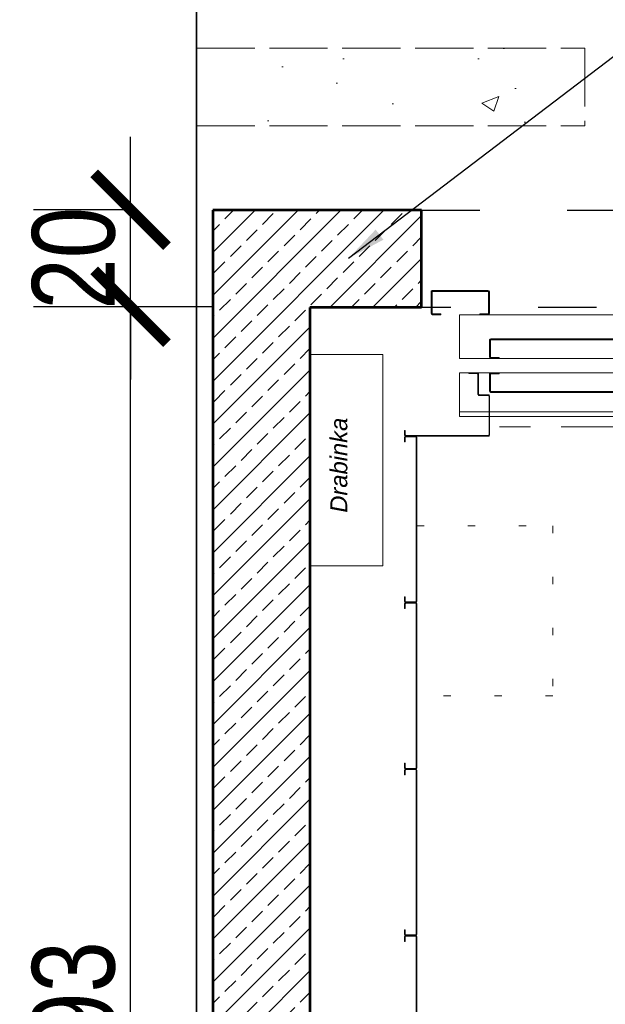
# Model space of a CAD drawing. Header units: inches. Extents: x 201967 to 338763, y -32705 to 30884.
# Tile 63 of 236: x 319687 to 319808, y -5953 to -5751. Entities that reach past the tile are written whole.
import ezdxf

# ---------------------------------------------------------------- set-up
doc = ezdxf.new("R2010")
doc.units = ezdxf.units.IN
doc.header["$MEASUREMENT"] = 0
for name, pattern in [('ACAD_ISO02W100', [15, 12, -3]), ('ACAD_ISO03W100', [30, 12, -18]), ('ACAD_ISO07W100', [3.5, 0.5, -3]), ('PHANTOM', [63.5, 31.75, -6.35, 6.35, -6.35, 6.35, -6.35])]:
    doc.linetypes.add(name, pattern=pattern)
for name, color, linetype, lineweight in [('01 a1 KONSTRUKCJA żelebet', 200, 'Continuous', 53), ('01 b KONSTRUKCJA belki', 92, 'ACAD_ISO03W100', 30), ('01h3 KONSTRUKCJA pozycje słupy', 252, 'Continuous', 13), ('20 KRESKOWANIE ścian', 63, 'Continuous', 5), ('90 WYMIAR', 155, 'Continuous', 9), ('_proj_MURY konstr', 1, 'Continuous', 20), ('GABARYT05', 7, 'Continuous', 40), ('K_kreskowanie', 251, 'Continuous', 0), ('KRESKOWANIE-URWANIE', 3, 'Continuous', 13), ('Kropkowa', 3, 'ACAD_ISO07W100', 13), ('ROZRYSOWANIE', 2, 'PHANTOM', 13), ('TEXT', 4, 'Continuous', 30), ('wymiar', 1, 'Continuous', 15)]:
    doc.layers.add(name, color=color, linetype=linetype, lineweight=lineweight)
doc.styles.add('100 arial', font='arial.ttf', dxfattribs={"width": 0.8, "height": 17})
doc.styles.add('RomanS', font='romans.shx')
doc.styles.get("Standard").update_dxf_attribs({"font": 'arial.ttf'})
doc.dimstyles.new('100', dxfattribs={"dimscale": 10, "dimtxt": 17, "dimasz": 1.5, "dimexe": 2, "dimexo": 2, "dimgap": 0.3, "dimtad": 1, "dimdec": 1, "dimrnd": 0.5, "dimdsep": 46, "dimtxsty": '100 arial', "dimblk": 'ARCHTICK', "dimcen": 10, "dimclrd": 256, "dimclre": 256, "dimclrt": 256, "dimadec": 0, "dimazin": 0, "dimtfac": 1, "dimtdec": 1, "dimtix": 1, "dimtmove": 1, "dimatfit": 3, "dimfxl": 2, "dimfxlon": 1, "dimtolj": 1, "dimarcsym": 0})
doc.dimstyles.new('DIM100txt12', dxfattribs={"dimtxt": 12, "dimasz": 1.05, "dimexe": 0, "dimexo": 8, "dimgap": 4, "dimtad": 1, "dimdec": 7, "dimrnd": 0.5, "dimdsep": 46, "dimtxsty": 'RomanS', "dimblk1": 'DIM', "dimblk2": 'DIM', "dimsah": 1, "dimcen": 0.09, "dimse1": 1, "dimse2": 1, "dimclrt": 256, "dimadec": 1, "dimazin": 0, "dimtfac": 1, "dimtdec": 7, "dimtix": 1, "dimtofl": 0, "dimtmove": 2, "dimatfit": 3, "dimfxl": 1, "dimtolj": 1, "dimtzin": 0, "dimarcsym": 0})

# ---------------------------------------------------------------- blocks, each defined once
blk = doc.blocks.new('Panel')
at = {"layer": 'KRESKOWANIE-URWANIE', "ltscale": 4}
for p, q in [((-280, 10.1), (-280, -10.1)), ((-278.8, 10.1), (-278.8, -10.1)), ((-268, 12.5), (-277.6, 12.5)), ((-268, 11.3), (-277.6, 11.3)), ((-268, 12.5), (-268, 11.3)), ((60.46, 12.5), (50.86, 12.5)), ((50.86, 11.3), (50.86, 12.5)), ((60.46, 11.3), (50.86, 11.3)), ((61.66, -10.1), (61.66, 10.1)), ((62.86, -10.1), (62.86, 10.1)), ((-277.6, -11.3), (60.46, -11.3)), ((-277.6, -12.5), (60.46, -12.5))]:
    blk.add_line(p, q, dxfattribs=at)
for centre, radius, start, end in [((-277.6, 10.1), 2.4, 90, 180), ((-277.6, 10.1), 1.2, 90, 180), ((60.46, 10.1), 2.4, 0, 90), ((60.46, 10.1), 1.2, 0, 90), ((-277.6, -10.1), 2.4, 180, 270), ((-277.6, -10.1), 1.2, 180, 270), ((60.46, -10.1), 2.4, 270, 0), ((60.46, -10.1), 1.2, 270, 0)]:
    blk.add_arc(centre, radius, start, end, dxfattribs=at)
blk = doc.blocks.new('2 ATDo 1100 i')
at = {"layer": 'KRESKOWANIE-URWANIE'}
for p, q in [((-1731.5, 210), (0, 210)), ((-1731.5, 120), (-1731.5, 210)), ((-1159.5, 203), (-613.5, 203)), ((-1159.5, 167), (-1159.5, 203)), ((-1158.5, 205), (-614.5, 205)), ((-613.5, 167), (-613.5, 203)), ((0, 120), (0, 210)), ((-1731.5, 200), (0, 200)), ((-1161.5, 168), (-1161.5, 202)), ((-611.5, 168), (-611.5, 202)), ((-1159.5, 167), (-1141.5, 167)), ((-1158.5, 165), (-1141.5, 165)), ((-1141.5, 165), (-1141.5, 167)), ((-631.5, 165), (-631.5, 167)), ((-631.5, 167), (-613.5, 167)), ((-631.5, 165), (-614.5, 165)), ((-611.5, 123), (-611.5, 157)), ((-609.5, 158), (-63.5, 158)), ((-609.5, 122), (-609.5, 158)), ((-608.5, 160), (-64.5, 160)), ((-63.5, 122), (-63.5, 158)), ((-61.5, 123), (-61.5, 157)), ((-609.5, 122), (-591.5, 122)), ((-591.5, 120), (-591.5, 122)), ((-81.5, 120), (-81.5, 122)), ((-81.5, 122), (-63.5, 122)), ((-1731.5, 120), (0, 120)), ((-608.5, 120), (-591.5, 120)), ((-81.5, 120), (-64.5, 120)), ((-1731.5, 90), (0, 90)), ((-1731.5, 0), (-1731.5, 90)), ((-611.5, 53), (-611.5, 87)), ((-609.5, 88), (-591.5, 88)), ((-609.5, 52), (-609.5, 88)), ((-608.5, 90), (-591.5, 90)), ((-591.5, 88), (-591.5, 90)), ((-81.5, 88), (-81.5, 90)), ((-81.5, 90), (-64.5, 90)), ((-81.5, 88), (-63.5, 88)), ((-63.5, 52), (-63.5, 88)), ((-61.5, 53), (-61.5, 87)), ((0, 0), (0, 90)), ((-1161.5, 8), (-1161.5, 42)), ((-1159.5, 43), (-1141.5, 43)), ((-1159.5, 7), (-1159.5, 43)), ((-1158.5, 45), (-1141.5, 45)), ((-1141.5, 43), (-1141.5, 45)), ((-631.5, 43), (-631.5, 45)), ((-631.5, 45), (-614.5, 45)), ((-631.5, 43), (-613.5, 43)), ((-613.5, 7), (-613.5, 43)), ((-611.5, 8), (-611.5, 42)), ((-609.5, 52), (-63.5, 52)), ((-608.5, 50), (-64.5, 50)), ((-1731.5, 0), (0, 0)), ((-1278.5, 0), (-1261.5, 0)), ((-1261.5, -2), (-1261.5, 0)), ((-1181.5, -2), (-1181.5, 0)), ((-1181.5, 0), (-1164.5, 0)), ((-1159.5, 7), (-613.5, 7)), ((-1158.5, 5), (-614.5, 5)), ((-58.5, 0), (-41.5, 0)), ((-41.5, -2), (-41.5, 0)), ((38.5, -2), (38.5, 0)), ((38.5, 0), (55.5, 0)), ((-1281.5, -47), (-1281.5, -3)), ((-1279.5, -2), (-1261.5, -2)), ((-1279.5, -48), (-1279.5, -2)), ((-1181.5, -2), (-1163.5, -2)), ((-1163.5, -48), (-1163.5, -2)), ((-1161.5, -47), (-1161.5, -3)), ((-61.5, -47), (-61.5, -3)), ((-59.5, -2), (-41.5, -2)), ((-59.5, -48), (-59.5, -2)), ((38.5, -2), (56.5, -2)), ((56.5, -48), (56.5, -2)), ((58.5, -47), (58.5, -3)), ((-1279.5, -48), (-1163.5, -48)), ((-1278.5, -50), (-1164.5, -50)), ((-59.5, -48), (56.5, -48)), ((-58.5, -50), (55.5, -50))]:
    blk.add_line(p, q, dxfattribs=at)
for centre, start, end in [((-1158.5, 202), 90, 180), ((-614.5, 202), 0, 90), ((-1158.5, 168), 180, 270), ((-614.5, 168), 270, 0), ((-608.5, 157), 90, 180), ((-64.5, 157), 0, 90), ((-608.5, 123), 180, 270), ((-64.5, 123), 270, 0), ((-608.5, 87), 90, 180), ((-64.5, 87), 0, 90), ((-1158.5, 42), 90, 180), ((-614.5, 42), 0, 90), ((-608.5, 53), 180, 270), ((-64.5, 53), 270, 0), ((-1278.5, -3), 90, 180), ((-1164.5, -3), 0, 90), ((-1158.5, 8), 180, 270), ((-614.5, 8), 270, 0), ((-58.5, -3), 90, 180), ((55.5, -3), 0, 90), ((-1278.5, -47), 180, 270), ((-1164.5, -47), 270, 0), ((-58.5, -47), 180, 270), ((55.5, -47), 270, 0)]:
    blk.add_arc(centre, 3, start, end, dxfattribs=at)
at = {"layer": 'Kropkowa', "ltscale": 2}
blk.add_lwpolyline([(-954, 210), (-789, 210), (-789, 445), (-954, 445)], close=True, dxfattribs=at)
blk = doc.blocks.new('1 szyb FIFT B160AF')
at = {"layer": '20 KRESKOWANIE ścian'}
h = blk.add_hatch(dxfattribs=at)
h.set_pattern_fill('ANSI33', color=256, scale=25)
h.set_pattern_definition([(45, (-289146.748, -8310.6384), (-4.41941738, 4.41941738), []), (45, (-289142.3287, -8310.6384), (-4.41941738, 4.41941738), [3.125, -1.5625])])
h.paths.add_polyline_path([(0, 0), (23, 0), (23, -20), (-20, -20), (-20, 313), (23, 313), (23, 293), (0, 293)])
at = {"layer": '01 a1 KONSTRUKCJA żelebet', "ltscale": 7}
for p, q in [((-20, 313), (-20, -20)), ((23, 313), (-20, 313)), ((23, 293), (23, 313)), ((0, 293), (0, 0)), ((23, 293), (0, 293))]:
    blk.add_line(p, q, dxfattribs=at)
at = {"layer": '01 b KONSTRUKCJA belki'}
blk.add_lwpolyline([(209, 293), (23, 293), (23, 313), (209, 313)], close=True, dxfattribs=at)
at = {"layer": 'KRESKOWANIE-URWANIE', "ltscale": 0.5}
for p, q in [((34.43, 279.5), (32.73, 279.5)), ((34.43, 279.5), (32.73, 279.5)), ((34.43, 279.5), (32.73, 279.5)), ((34.43, 279.5), (32.73, 279.5)), ((34.43, 279.38), (32.73, 279.38)), ((34.43, 279.38), (32.73, 279.38)), ((34.58, 275.15), (34.58, 279.2)), ((34.58, 275.15), (34.58, 279.2)), ((34.7, 279.2), (34.7, 275.15)), ((34.7, 279.2), (34.7, 275.15)), ((36.73, 275), (34.85, 275)), ((36.73, 275), (34.85, 275)), ((36.73, 274.88), (34.88, 274.88)), ((36.88, 266.77), (36.88, 274.7)), ((37, 266.77), (37, 274.7)), ((36.73, 266.62), (19.77, 266.62))]:
    blk.add_line(p, q, dxfattribs=at)
at = {"layer": 'KRESKOWANIE-URWANIE', "ltscale": 0.3}
for p, q in [((32.73, 279.5), (32.73, 279.38)), ((32.73, 279.5), (32.73, 279.38)), ((19.5, 266.77), (19.5, 267.67)), ((19.62, 267.67), (19.5, 267.67)), ((19.5, 266.77), (19.5, 267.67)), ((19.5, 266.77), (19.5, 267.67)), ((19.62, 267.67), (19.5, 267.67)), ((19.62, 267.67), (19.5, 267.67)), ((19.62, 266.77), (19.62, 267.67)), ((19.62, 266.77), (19.62, 267.67))]:
    blk.add_line(p, q, dxfattribs=at)
at = {"layer": 'KRESKOWANIE-URWANIE'}
blk.add_line((19.77, 266.5), (36.73, 266.5), dxfattribs=at)
blk.add_lwpolyline([(0, 283.3), (15, 283.3), (15, 239.8), (0, 239.8)], close=True, dxfattribs=at)
at = {"layer": 'KRESKOWANIE-URWANIE', "ltscale": 0.5}
for centre, radius, start, end in [((34.43, 279.22), 0.276, 354.9295, 89.045), ((34.43, 279.22), 0.276, 354.9295, 89.045), ((34.4, 279.2), 0.178, 358.6923, 80.9188), ((34.4, 279.2), 0.178, 358.6923, 80.9188), ((34.86, 275.15), 0.276, 180.955, 275.0705), ((34.85, 275.15), 0.15, 180, 270), ((36.73, 274.72), 0.276, 354.9295, 89.045), ((36.73, 274.72), 0.276, 354.9295, 89.045), ((36.7, 274.7), 0.178, 358.6923, 80.9188), ((36.7, 274.7), 0.178, 358.6923, 80.9188), ((19.75, 266.75), 0.251, 175.5727, 274.4273), ((36.73, 266.77), 0.15, 270, 0), ((36.75, 266.75), 0.251, 265.5727, 4.4273)]:
    blk.add_arc(centre, radius, start, end, dxfattribs=at)
at = {"layer": 'KRESKOWANIE-URWANIE', "ltscale": 0.3}
blk.add_arc((19.77, 266.77), 0.15, 180, 270, dxfattribs=at)
at = {"layer": 'Kropkowa', "ltscale": 3}
blk.add_lwpolyline([(50, 248), (50, 213), (22, 213), (22, 248)], close=True, dxfattribs=at)
at = {"layer": 'ROZRYSOWANIE'}
blk.add_line((147, 268.4), (37, 268.4), dxfattribs=at)
at = {"layer": 'GABARYT05', "xscale": 0.1, "yscale": 0.1, "zscale": 0.1, "rotation": 180}
blk.add_blockref('2 ATDo 1100 i', (30.81, 291.5), dxfattribs=at)
at = {"layer": 'wymiar', "xscale": -0.1, "yscale": 0.1, "zscale": 0.1, "rotation": 90}
for p in [(20.75, 238.5), (20.75, 204.21), (20.75, 169.93), (20.75, 135.64)]:
    blk.add_blockref('Panel', p, dxfattribs=at)
at = {"layer": 'TEXT', "ltscale": 1.5, "insert": (4.2, 270.28), "char_height": 3.5, "width": 32.0533, "attachment_point": 3, "rotation": 90}
blk.add_mtext('{\\fArial|b0|i1|c238|p34;Drabinka}', dxfattribs=at)
blk = doc.blocks.new('DIM')
for p, q in [((0, -13), (0, 13)), ((8, 0), (-8, 0))]:
    blk.add_line(p, q)
at = {"const_width": 1.714}
blk.add_lwpolyline([(5.714, 5.714), (-5.714, -5.714)], dxfattribs=at)
blk = doc.blocks.new('_ARCHTICK')
at = {"color": 0, "linetype": 'ByBlock', "const_width": 0.15}
blk.add_lwpolyline([(-0.5, -0.5), (0.5, 0.5)], dxfattribs=at)
blk = doc.blocks.new('*D1655')
at = {"layer": '90 WYMIAR', "lineweight": -2, "transparency": 16777216}
for p, q in [((319727.14, -5662.39), (319727.14, -5622.39)), ((319747.14, -5662.39), (319747.14, -5622.39)), ((319727.14, -5642.39), (319712.14, -5642.39)), ((319727.14, -5642.39), (319747.14, -5642.39)), ((319747.14, -5642.39), (319762.14, -5642.39))]:
    blk.add_line(p, q, dxfattribs=at)
at = {"layer": 'Defpoints', "color": 0, "transparency": 16777216}
for p in [(319747.14, -5642.39), (319727.14, -5789.66), (319747.14, -5809.66)]:
    blk.add_point(p, dxfattribs=at)
at = {"layer": '90 WYMIAR', "lineweight": -2, "transparency": 16777216, "xscale": 15, "yscale": 15, "zscale": 15}
blk.add_blockref('_ARCHTICK', (319727.14, -5642.39), dxfattribs=at)
at = {"layer": '90 WYMIAR', "lineweight": -2, "transparency": 16777216, "xscale": 15, "yscale": 15, "zscale": 15, "rotation": 180}
blk.add_blockref('_ARCHTICK', (319747.14, -5642.39), dxfattribs=at)
at = {"layer": '90 WYMIAR', "transparency": 16777216, "insert": (319737.14, -5630.72), "char_height": 17, "attachment_point": 5, "style": '100 arial'}
blk.add_mtext('\\A1;20', dxfattribs=at)
blk = doc.blocks.new('*D1656')
at = {"layer": '90 WYMIAR', "lineweight": -2, "transparency": 16777216}
for p, q in [((319747.14, -5662.39), (319747.14, -5622.39)), ((319967.14, -5662.39), (319967.14, -5622.39)), ((319747.14, -5642.39), (319967.14, -5642.39))]:
    blk.add_line(p, q, dxfattribs=at)
at = {"layer": 'Defpoints', "color": 0, "transparency": 16777216}
for p in [(319967.14, -5642.39), (319747.14, -5809.66), (319967.14, -5809.66)]:
    blk.add_point(p, dxfattribs=at)
at = {"layer": '90 WYMIAR', "lineweight": -2, "transparency": 16777216, "xscale": 15, "yscale": 15, "zscale": 15, "rotation": 180}
blk.add_blockref('_ARCHTICK', (319747.14, -5642.39), dxfattribs=at)
at = {"layer": '90 WYMIAR', "lineweight": -2, "transparency": 16777216, "xscale": 15, "yscale": 15, "zscale": 15}
blk.add_blockref('_ARCHTICK', (319967.14, -5642.39), dxfattribs=at)
at = {"layer": '90 WYMIAR', "transparency": 16777216, "insert": (319857.14, -5630.72), "char_height": 17, "attachment_point": 5, "style": '100 arial'}
blk.add_mtext('\\A1;220', dxfattribs=at)
blk = doc.blocks.new('*D1659')
at = {"layer": '90 WYMIAR', "lineweight": -2, "transparency": 16777216}
for p, q in [((319724.14, -5662.39), (319724.14, -5622.39)), ((319727.14, -5662.39), (319727.14, -5622.39)), ((319724.14, -5642.39), (319709.14, -5642.39)), ((319727.14, -5642.39), (319724.14, -5642.39)), ((319727.14, -5642.39), (319742.14, -5642.39))]:
    blk.add_line(p, q, dxfattribs=at)
at = {"layer": 'Defpoints', "color": 0, "transparency": 16777216}
for p in [(319724.14, -5642.39), (319724.14, -5769.16), (319727.14, -5789.66)]:
    blk.add_point(p, dxfattribs=at)
at = {"layer": '90 WYMIAR', "lineweight": -2, "transparency": 16777216, "xscale": 15, "yscale": 15, "zscale": 15}
blk.add_blockref('_ARCHTICK', (319724.14, -5642.39), dxfattribs=at)
at = {"layer": '90 WYMIAR', "lineweight": -2, "transparency": 16777216, "xscale": 15, "yscale": 15, "zscale": 15, "rotation": 180}
blk.add_blockref('_ARCHTICK', (319727.14, -5642.39), dxfattribs=at)
at = {"layer": '90 WYMIAR', "transparency": 16777216, "insert": (319725.64, -5608.53), "char_height": 17, "attachment_point": 5, "style": '100 arial'}
blk.add_mtext('\\A1;3', dxfattribs=at)
blk = doc.blocks.new('*D1662')
at = {"layer": '90 WYMIAR', "lineweight": -2, "transparency": 16777216}
for p, q in [((319727.14, -5809.66), (319690.22, -5809.66)), ((319710.22, -6102.66), (319710.22, -5809.66)), ((319727.14, -6102.66), (319690.22, -6102.66))]:
    blk.add_line(p, q, dxfattribs=at)
at = {"layer": 'Defpoints', "color": 0, "transparency": 16777216}
for p in [(319710.22, -5809.66), (319747.14, -5809.66), (319747.14, -6102.66)]:
    blk.add_point(p, dxfattribs=at)
at = {"layer": '90 WYMIAR', "lineweight": -2, "transparency": 16777216, "xscale": 15, "yscale": 15, "zscale": 15}
for p, rotation in [((319710.22, -5809.66), 90), ((319710.22, -6102.66), 270)]:
    blk.add_blockref('_ARCHTICK', p, dxfattribs=dict(at, rotation=rotation))
at = {"layer": '90 WYMIAR', "transparency": 16777216, "insert": (319698.53, -5956.16), "char_height": 17, "attachment_point": 5, "rotation": 90, "style": '100 arial'}
blk.add_mtext('\\A1;293', dxfattribs=at)
blk = doc.blocks.new('*D1663')
at = {"layer": '90 WYMIAR', "lineweight": -2, "transparency": 16777216}
for p, q in [((319710.22, -5789.66), (319710.22, -5774.66)), ((319710.22, -5789.66), (319690.22, -5789.66)), ((319710.22, -5809.66), (319710.22, -5789.66)), ((319727.14, -5809.66), (319690.22, -5809.66)), ((319710.22, -5809.66), (319710.22, -5824.66))]:
    blk.add_line(p, q, dxfattribs=at)
at = {"layer": 'Defpoints', "color": 0, "transparency": 16777216}
for p in [(319710.22, -5789.66), (319727.14, -5789.66), (319747.14, -5809.66)]:
    blk.add_point(p, dxfattribs=at)
at = {"layer": '90 WYMIAR', "lineweight": -2, "transparency": 16777216, "xscale": 15, "yscale": 15, "zscale": 15}
for p, rotation in [((319710.22, -5789.66), 270), ((319710.22, -5809.66), 90)]:
    blk.add_blockref('_ARCHTICK', p, dxfattribs=dict(at, rotation=rotation))
at = {"layer": '90 WYMIAR', "transparency": 16777216, "insert": (319698.54, -5799.66), "char_height": 17, "attachment_point": 5, "rotation": 90, "style": '100 arial'}
blk.add_mtext('\\A1;20', dxfattribs=at)

msp = doc.modelspace()

# ---------------------------------------------------------------- hatches: boundary and pattern name
at = {"layer": 'K_kreskowanie', "linetype": 'ACAD_ISO02W100'}
h = msp.add_hatch(dxfattribs=at)
h.set_pattern_fill('AR-CONC', color=251, scale=5, angle=360)
h.set_pattern_definition([(50, (231510.202, -394.602), (35.863009, -3.137607), [3.75, -41.25]), (355, (231510.202, -394.602), (-6.937567, 37.609607), [3, -33]), (100.451444, (231513.19, -394.864), (28.925442, 34.472), [3.18701, -35.057106]), (46.1842, (231510.202, -384.6), (53.362067, -8.275964), [5.625, -61.875]), (96.635635, (231514.65, -385.29), (46.733097, 48.70593), [4.780517, -52.585688]), (351.184164, (231510.2, -384.6), (46.733097, 48.70593), [4.5, -49.5]), (21, (231515.202, -387.102), (29.845353, -20.130945), [3.75, -41.25]), (326, (231515.202, -387.102), (12.165767, 36.257502), [3, -33]), (71.451445, (231517.69, -388.78), (42.011119, 16.126558), [3.18701, -35.057106]), (37.5, (231510.202, -394.602), (0.6079928, 16.6446927), [0, -32.6, 0, -33.5, 0, -33.125]), (7.5, (231510.202, -394.602), (13.153477, 19.7205856), [0, -19.1, 0, -31.85, 0, -12.625]), (327.5, (231499.052, -394.602), (26.6911218, -1.1277436), [0, -12.5, 0, -39, 0, -51.75]), (317.5, (231494.052, -394.602), (29.1593085, 5.005249), [0, -16.25, 0, -25.9, 0, -36.75])])
h.paths.add_polyline_path([(319893.74, -5756.37), (319893.74, -5772.37), (319990.79, -5772.37), (319990.79, -5756.37)])
h.paths.add_polyline_path([(319788.76, -5756.37), (319723.79, -5756.37), (319723.79, -5772.37), (319788.76, -5772.37)])
h.paths.add_polyline_path([(319788.76, -5772.37), (319803.74, -5772.37), (319803.74, -5756.37), (319788.76, -5756.37)])

# ---------------------------------------------------------------- linework, layer by layer
at = {"layer": '_proj_MURY konstr', "color": 3, "lineweight": 35}
for p, q in [((319723.79, -5540.34), (319723.79, -5772.37)), ((319723.79, -5772.37), (319723.79, -6125.66))]:
    msp.add_line(p, q, dxfattribs=at)
at = {"layer": 'K_kreskowanie', "linetype": 'ACAD_ISO02W100'}
for p, q in [((319723.79, -5756.37), (319803.74, -5756.37)), ((319803.74, -5756.37), (319803.74, -5772.37)), ((319723.79, -5772.37), (319803.74, -5772.37))]:
    msp.add_line(p, q, dxfattribs=at)

# ---------------------------------------------------------------- block references
at = {"layer": '01 a1 KONSTRUKCJA żelebet'}
msp.add_blockref('1 szyb FIFT B160AF', (319747.14, -6102.78), dxfattribs=at)

# ---------------------------------------------------------------- dimensions: what is measured, and where the dimension line sits
at = {"layer": '90 WYMIAR'}
dim = msp.add_linear_dim(base=(319724.14, -5642.39), p1=(319727.14, -5789.66), p2=(319724.14, -5769.16), dimstyle='100', dxfattribs=at)
dim.commit()
dim.dimension.update_dxf_attribs({"geometry": '*D1659', "text_midpoint": (319725.64, -5620.22), "dimtype": 160})
for base, p1, p2, picture, middle in [((319747.14, -5642.39), (319727.14, -5789.66), (319747.14, -5809.66), '*D1655', (319737.14, -5630.72)), ((319967.14, -5642.39), (319747.14, -5809.66), (319967.14, -5809.66), '*D1656', (319857.14, -5630.72))]:
    dim = msp.add_linear_dim(base=base, p1=p1, p2=p2, dimstyle='100', dxfattribs=at)
    dim.commit()
    dim.dimension.update_dxf_attribs({"geometry": picture, "text_midpoint": middle})
for base, p1, p2, picture, middle in [((319710.22, -5789.66), (319747.14, -5809.66), (319727.14, -5789.66), '*D1663', (319698.54, -5799.66)), ((319710.22, -5809.66), (319747.14, -6102.66), (319747.14, -5809.66), '*D1662', (319698.53, -5956.16))]:
    dim = msp.add_linear_dim(base=base, p1=p1, p2=p2, angle=90, dimstyle='100', dxfattribs=at)
    dim.commit()
    dim.dimension.update_dxf_attribs({"geometry": picture, "text_midpoint": middle})

# ---------------------------------------------------------------- leaders
at = {"layer": '01h3 KONSTRUKCJA pozycje słupy', "annotation_type": 0, "has_hookline": 1, "hookline_direction": 0, "text_width": 93.99}
msp.add_leader([(319755.11, -5799.64), (319817.49, -5752.09), (319825.49, -5752.09)], dimstyle='DIM100txt12', override={"dimasz": 8, "dimgap": 4, "dimtad": 1}, dxfattribs=at)

doc.saveas('drawing.dxf')
